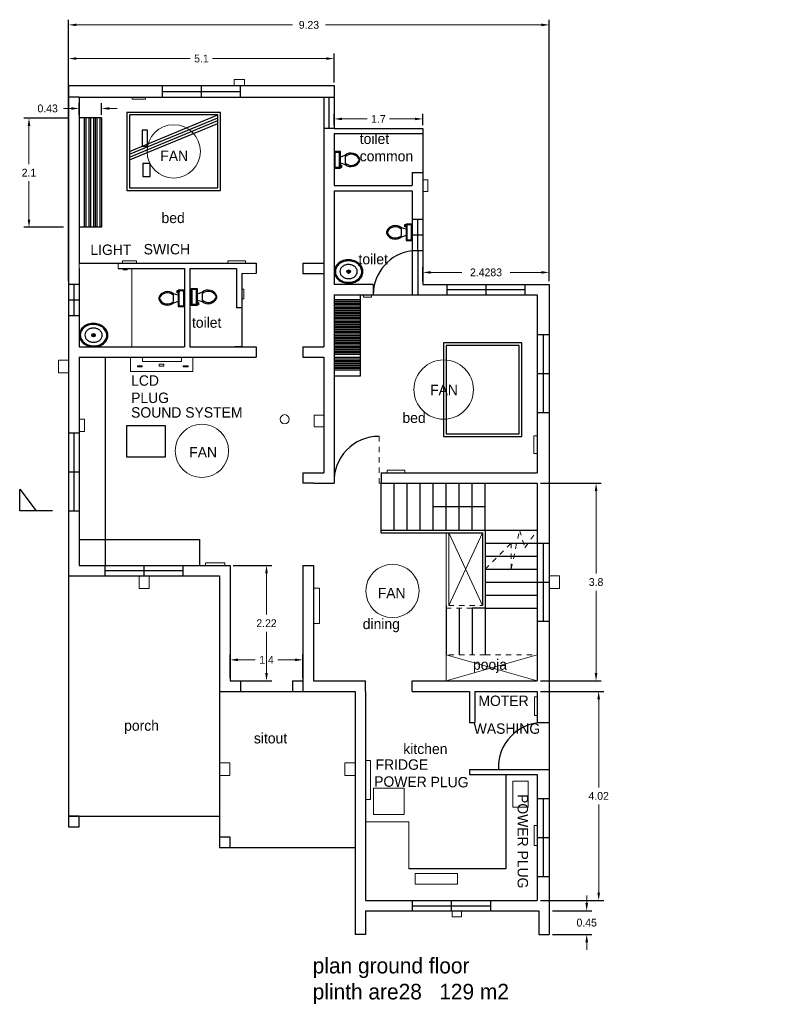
# Model space of a CAD drawing. Header units: inches. Extents: x -100 to 1476, y -184 to 112.
# Tile 2 of 40: x -85 to -70, y 20 to 39. Entities that reach past the tile are written whole.
import ezdxf

# ---------------------------------------------------------------- set-up
doc = ezdxf.new("R2010")
doc.units = ezdxf.units.IN
doc.header["$MEASUREMENT"] = 0
doc.header["$PDMODE"] = 66
doc.linetypes.add('ACAD_ISO02W100', pattern=[15, 12, -3])
doc.dimstyles.get("Standard").update_dxf_attribs({"dimtxt": 0.15, "dimasz": 0.15, "dimexe": 0.1, "dimexo": 0.0625, "dimgap": 0.09, "dimtad": 0, "dimtih": 1, "dimtoh": 1, "dimdec": 4, "dimdsep": 46, "dimtxsty": 'Standard', "dimcen": 0.09, "dimadec": 0, "dimazin": 0, "dimtfac": 1, "dimtdec": 4, "dimtofl": 0, "dimtmove": 0, "dimatfit": 3, "dimfxl": 0, "dimtolj": 1, "dimtzin": 0, "dimlwd": 15, "dimarcsym": 0})

# ---------------------------------------------------------------- blocks, each defined once
blk = doc.blocks.new('*D361')
at = {"color": 0, "lineweight": -2, "transparency": 16777216}
for p, q in [((-80.546, 26.429), (-80.546, 26.873)), ((-79.146, 26.429), (-79.146, 26.873))]:
    blk.add_line(p, q, dxfattribs=at)
at = {"color": 0, "lineweight": 15, "transparency": 16777216}
for p, q in [((-80.396, 26.773), (-80.061, 26.773)), ((-79.296, 26.773), (-79.631, 26.773))]:
    blk.add_line(p, q, dxfattribs=at)
at = {"color": 0, "linetype": 'ByBlock', "lineweight": 18, "ltscale": 0.0008, "transparency": 16777216}
for points in [[(-80.396, 26.798), (-80.396, 26.748), (-80.546, 26.773)], [(-79.296, 26.748), (-79.296, 26.798), (-79.146, 26.773)]]:
    blk.add_solid(points, dxfattribs=at)
at = {"layer": 'Defpoints', "color": 0, "linetype": 'ByBlock', "lineweight": 18, "transparency": 16777216}
for p in [(-80.546, 26.773), (-80.546, 26.367), (-79.146, 26.367)]:
    blk.add_point(p, dxfattribs=at)
at = {"color": 0, "linetype": 'ByBlock', "ltscale": 0.0008, "transparency": 16777216, "insert": (-79.846, 26.773), "char_height": 0.15, "attachment_point": 5}
blk.add_mtext('\\A1;1.4', dxfattribs=at)
blk = doc.blocks.new('*D363')
at = {"color": 0, "lineweight": 15, "transparency": 16777216}
for p, q in [((-73.696, 22.097), (-73.696, 22.247)), ((-73.696, 21.347), (-73.696, 21.197))]:
    blk.add_line(p, q, dxfattribs=at)
at = {"color": 0, "lineweight": -2, "transparency": 16777216}
for p, q in [((-74.354, 21.947), (-73.596, 21.947)), ((-74.354, 21.497), (-73.596, 21.497))]:
    blk.add_line(p, q, dxfattribs=at)
at = {"color": 0, "linetype": 'ByBlock', "lineweight": 18, "ltscale": 0.0008, "transparency": 16777216}
for points in [[(-73.721, 22.097), (-73.671, 22.097), (-73.696, 21.947)], [(-73.671, 21.347), (-73.721, 21.347), (-73.696, 21.497)]]:
    blk.add_solid(points, dxfattribs=at)
at = {"layer": 'Defpoints', "color": 0, "linetype": 'ByBlock', "lineweight": 18, "transparency": 16777216}
for p in [(-74.416, 21.947), (-74.416, 21.497), (-73.696, 21.497)]:
    blk.add_point(p, dxfattribs=at)
at = {"color": 0, "linetype": 'ByBlock', "ltscale": 0.0008, "transparency": 16777216, "insert": (-73.696, 21.722), "char_height": 0.15, "attachment_point": 5}
blk.add_mtext('\\A1;0.45', dxfattribs=at)
blk = doc.blocks.new('*D364')
at = {"color": 0, "lineweight": -2, "transparency": 16777216}
for p, q in [((-83.646, 37.87), (-83.646, 38.428)), ((-78.546, 37.87), (-78.546, 38.428))]:
    blk.add_line(p, q, dxfattribs=at)
at = {"color": 0, "lineweight": 15, "transparency": 16777216}
for p, q in [((-83.496, 38.328), (-81.311, 38.328)), ((-78.696, 38.328), (-80.881, 38.328))]:
    blk.add_line(p, q, dxfattribs=at)
at = {"color": 0, "linetype": 'ByBlock', "lineweight": 18, "ltscale": 0.0008, "transparency": 16777216}
for points in [[(-83.496, 38.353), (-83.496, 38.303), (-83.646, 38.328)], [(-78.696, 38.303), (-78.696, 38.353), (-78.546, 38.328)]]:
    blk.add_solid(points, dxfattribs=at)
at = {"layer": 'Defpoints', "color": 0, "linetype": 'ByBlock', "lineweight": 18, "transparency": 16777216}
for p in [(-78.546, 38.328), (-83.646, 37.808), (-78.546, 37.808)]:
    blk.add_point(p, dxfattribs=at)
at = {"color": 0, "linetype": 'ByBlock', "ltscale": 0.0008, "transparency": 16777216, "insert": (-81.096, 38.328), "char_height": 0.15, "attachment_point": 5}
blk.add_mtext('\\A1;5.1', dxfattribs=at)
blk = doc.blocks.new('*D365')
at = {"color": 0, "lineweight": -2, "transparency": 16777216}
for p, q in [((-78.546, 37.049), (-78.546, 37.268)), ((-76.846, 37.049), (-76.846, 37.268))]:
    blk.add_line(p, q, dxfattribs=at)
at = {"color": 0, "lineweight": 15, "transparency": 16777216}
for p, q in [((-78.396, 37.168), (-77.911, 37.168)), ((-76.996, 37.168), (-77.481, 37.168))]:
    blk.add_line(p, q, dxfattribs=at)
at = {"color": 0, "linetype": 'ByBlock', "lineweight": 18, "ltscale": 0.0008, "transparency": 16777216}
for points in [[(-78.396, 37.193), (-78.396, 37.143), (-78.546, 37.168)], [(-76.996, 37.143), (-76.996, 37.193), (-76.846, 37.168)]]:
    blk.add_solid(points, dxfattribs=at)
at = {"layer": 'Defpoints', "color": 0, "linetype": 'ByBlock', "lineweight": 18, "transparency": 16777216}
for p in [(-76.846, 37.168), (-78.546, 36.987), (-76.846, 36.987)]:
    blk.add_point(p, dxfattribs=at)
at = {"color": 0, "linetype": 'ByBlock', "ltscale": 0.0008, "transparency": 16777216, "insert": (-77.696, 37.168), "char_height": 0.15, "attachment_point": 5}
blk.add_mtext('\\A1;1.7', dxfattribs=at)
blk = doc.blocks.new('*D366')
at = {"color": 0, "lineweight": -2, "transparency": 16777216}
for p, q in [((-76.844, 34.049), (-76.844, 34.318)), ((-74.416, 34.049), (-74.416, 34.318))]:
    blk.add_line(p, q, dxfattribs=at)
at = {"color": 0, "lineweight": 15, "transparency": 16777216}
for p, q in [((-76.694, 34.218), (-76.095, 34.218)), ((-74.566, 34.218), (-75.165, 34.218))]:
    blk.add_line(p, q, dxfattribs=at)
at = {"color": 0, "linetype": 'ByBlock', "lineweight": 18, "ltscale": 0.0008, "transparency": 16777216}
for points in [[(-76.694, 34.243), (-76.694, 34.193), (-76.844, 34.218)], [(-74.566, 34.193), (-74.566, 34.243), (-74.416, 34.218)]]:
    blk.add_solid(points, dxfattribs=at)
at = {"layer": 'Defpoints', "color": 0, "linetype": 'ByBlock', "lineweight": 18, "transparency": 16777216}
for p in [(-74.416, 34.218), (-76.844, 33.987), (-74.416, 33.987)]:
    blk.add_point(p, dxfattribs=at)
at = {"color": 0, "linetype": 'ByBlock', "ltscale": 0.0008, "transparency": 16777216, "insert": (-75.63, 34.218), "char_height": 0.15, "attachment_point": 5}
blk.add_mtext('\\A1;2.4283', dxfattribs=at)
blk = doc.blocks.new('*D367')
at = {"color": 0, "lineweight": -2, "transparency": 16777216}
for p, q in [((-83.646, 34.049), (-83.646, 39.075)), ((-74.416, 34.049), (-74.416, 39.075))]:
    blk.add_line(p, q, dxfattribs=at)
at = {"color": 0, "lineweight": 15, "transparency": 16777216}
for p, q in [((-83.496, 38.975), (-79.346, 38.975)), ((-74.566, 38.975), (-78.716, 38.975))]:
    blk.add_line(p, q, dxfattribs=at)
at = {"color": 0, "linetype": 'ByBlock', "lineweight": 18, "ltscale": 0.0008, "transparency": 16777216}
for points in [[(-83.496, 39), (-83.496, 38.95), (-83.646, 38.975)], [(-74.566, 38.95), (-74.566, 39), (-74.416, 38.975)]]:
    blk.add_solid(points, dxfattribs=at)
at = {"layer": 'Defpoints', "color": 0, "linetype": 'ByBlock', "lineweight": 18, "transparency": 16777216}
for p in [(-83.646, 38.975), (-83.646, 33.987), (-74.416, 33.987)]:
    blk.add_point(p, dxfattribs=at)
at = {"color": 0, "linetype": 'ByBlock', "ltscale": 0.0008, "transparency": 16777216, "insert": (-79.031, 38.975), "char_height": 0.15, "attachment_point": 5}
blk.add_mtext('\\A1;9.23', dxfattribs=at)
blk = doc.blocks.new('*D368')
at = {"color": 0, "lineweight": -2, "transparency": 16777216}
for p, q in [((-74.584, 30.167), (-73.416, 30.167)), ((-74.584, 26.367), (-73.416, 26.367))]:
    blk.add_line(p, q, dxfattribs=at)
at = {"color": 0, "lineweight": 15, "transparency": 16777216}
for p, q in [((-73.516, 30.017), (-73.516, 28.432)), ((-73.516, 26.517), (-73.516, 28.102))]:
    blk.add_line(p, q, dxfattribs=at)
at = {"color": 0, "linetype": 'ByBlock', "lineweight": 18, "ltscale": 0.0008, "transparency": 16777216}
for points in [[(-73.491, 30.017), (-73.541, 30.017), (-73.516, 30.167)], [(-73.541, 26.517), (-73.491, 26.517), (-73.516, 26.367)]]:
    blk.add_solid(points, dxfattribs=at)
at = {"layer": 'Defpoints', "color": 0, "linetype": 'ByBlock', "lineweight": 18, "transparency": 16777216}
for p in [(-74.646, 30.167), (-74.646, 26.367), (-73.516, 26.367)]:
    blk.add_point(p, dxfattribs=at)
at = {"color": 0, "linetype": 'ByBlock', "ltscale": 0.0008, "transparency": 16777216, "insert": (-73.516, 28.267), "char_height": 0.15, "attachment_point": 5}
blk.add_mtext('\\A1;3.8', dxfattribs=at)
blk = doc.blocks.new('*D369')
at = {"color": 0, "lineweight": -2, "transparency": 16777216}
for p, q in [((-74.584, 26.167), (-73.366, 26.167)), ((-74.584, 22.147), (-73.366, 22.147))]:
    blk.add_line(p, q, dxfattribs=at)
at = {"color": 0, "lineweight": 15, "transparency": 16777216}
for p, q in [((-73.466, 26.017), (-73.466, 24.322)), ((-73.466, 22.297), (-73.466, 23.992))]:
    blk.add_line(p, q, dxfattribs=at)
at = {"color": 0, "linetype": 'ByBlock', "lineweight": 18, "ltscale": 0.0008, "transparency": 16777216}
for points in [[(-73.441, 26.017), (-73.491, 26.017), (-73.466, 26.167)], [(-73.491, 22.297), (-73.441, 22.297), (-73.466, 22.147)]]:
    blk.add_solid(points, dxfattribs=at)
at = {"layer": 'Defpoints', "color": 0, "linetype": 'ByBlock', "lineweight": 18, "transparency": 16777216}
for p in [(-74.646, 26.167), (-74.646, 22.147), (-73.466, 22.147)]:
    blk.add_point(p, dxfattribs=at)
at = {"color": 0, "linetype": 'ByBlock', "ltscale": 0.0008, "transparency": 16777216, "insert": (-73.466, 24.157), "char_height": 0.15, "attachment_point": 5}
blk.add_mtext('\\A1;4.02', dxfattribs=at)
blk = doc.blocks.new('*D359')
at = {"color": 0, "lineweight": -2, "transparency": 16777216}
for p, q in [((-80.484, 28.587), (-79.746, 28.587)), ((-80.484, 26.367), (-79.746, 26.367))]:
    blk.add_line(p, q, dxfattribs=at)
at = {"color": 0, "lineweight": 15, "transparency": 16777216}
for p, q in [((-79.846, 28.437), (-79.846, 27.642)), ((-79.846, 26.517), (-79.846, 27.312))]:
    blk.add_line(p, q, dxfattribs=at)
at = {"color": 0, "linetype": 'ByBlock', "lineweight": 18, "ltscale": 0.0008, "transparency": 16777216}
for points in [[(-79.821, 28.437), (-79.871, 28.437), (-79.846, 28.587)], [(-79.871, 26.517), (-79.821, 26.517), (-79.846, 26.367)]]:
    blk.add_solid(points, dxfattribs=at)
at = {"layer": 'Defpoints', "color": 0, "linetype": 'ByBlock', "lineweight": 18, "transparency": 16777216}
for p in [(-80.546, 28.587), (-79.846, 28.587), (-80.546, 26.367)]:
    blk.add_point(p, dxfattribs=at)
at = {"color": 0, "linetype": 'ByBlock', "ltscale": 0.0008, "transparency": 16777216, "insert": (-79.846, 27.477), "char_height": 0.15, "attachment_point": 5}
blk.add_mtext('\\A1;2.22', dxfattribs=at)
blk = doc.blocks.new('Sink - Oval top')
for p, q in [((-1, 0), (1, 0)), ((0, 1), (0, -1))]:
    blk.add_line(p, q)
at = {"linetype": 'Continuous'}
for points in [[(-12.23, 0.39, 0.117634), (-11.46, -3.36, 0.104469), (-8.88, -6.8, 0.090016), (-5.08, -9.07, 0.08192), (-0.32, -10.02, 0.08192), (4.49, -9.38, 0.090016), (8.42, -7.36, 0.104469), (11.22, -4.09, 0.117634), (12.23, -0.39, 0.117634), (11.46, 3.36, 0.104469), (8.88, 6.8, 0.090016), (5.08, 9.07, 0.08192), (0.32, 10.02, 0.08192), (-4.49, 9.38, 0.090016), (-8.42, 7.36, 0.104469), (-11.22, 4.09, 0.117634)], [(-11.29, 0.16, 0.118622), (-10.52, -3.25, 0.104678), (-8.07, -6.36, 0.089562), (-4.54, -8.37, 0.081185), (-0.13, -9.15, 0.081185), (4.3, -8.49, 0.089562), (7.89, -6.58, 0.104678), (10.42, -3.55, 0.118622), (11.29, -0.16, 0.118622), (10.52, 3.25, 0.104678), (8.07, 6.36, 0.089562), (4.54, 8.37, 0.081185), (0.13, 9.15, 0.081185), (-4.3, 8.49, 0.089562), (-7.89, 6.58, 0.104678), (-10.42, 3.55, 0.118622)], [(-7.42, 0.08, 0.118283), (-6.91, -2.17, 0.104607), (-5.29, -4.21, 0.089718), (-2.97, -5.53, 0.081436), (-0.07, -6.04, 0.081436), (2.84, -5.59, 0.089718), (5.2, -4.33, 0.104607), (6.86, -2.32, 0.118283), (7.42, -0.08, 0.118283), (6.91, 2.17, 0.104607), (5.29, 4.21, 0.089718), (2.97, 5.53, 0.081436), (0.07, 6.04, 0.081436), (-2.84, 5.59, 0.089718), (-5.2, 4.33, 0.104607), (-6.86, 2.32, 0.118283)]]:
    blk.add_lwpolyline(points, format="xyb", close=True, dxfattribs=at)
for radius in [1.5, 1]:
    blk.add_circle((0, 0), radius)
blk = doc.blocks.new('Toilet - top')
for p, q in [((-10, -8.5), (-8, -8.5)), ((-10, -9.5), (-10, -8.5)), ((-7, -9.5), (-10, -9.5)), ((-8, -8.5), (-8, -8)), ((-7, -8), (-7, -9.5)), ((-4, -8), (-6, -14)), ((4, -8), (6, -14)), ((9.5, -6), (9.5, -2)), ((4, -14), (-4, -14))]:
    blk.add_line(p, q)
blk.add_lwpolyline([(10.5, -8), (10.5, 0), (-10.5, 0), (-10.5, -8)], close=True)
for points in [[(-9.5, -2), (-9.5, -6)], [(8.5, -1), (-8.5, -1)], [(-8.5, -7), (8.5, -7)]]:
    blk.add_lwpolyline(points)
for centre, radius, start, end in [((-8.6, -1.9), 0.884, 81.8699, 188.1301), ((-8.6, -6.1), 0.884, 171.8699, 278.1301), ((8.6, -1.9), 0.884, 351.8699, 98.1301), ((8.6, -6.1), 0.884, 261.8699, 8.1301), ((3.5, -21.6), 12.2, 141.4691, 247.9714), ((4.2, -21.8), 11.3, 136.3677, 238.9468), ((-3.5, -21.6), 12.2, 292.0284, 38.5307), ((-4.2, -21.8), 11.3, 301.053, 43.6321), ((0, -27.9), 4, 245.7318, 294.2682), ((0, -29), 4, 254.8605, 285.1395)]:
    blk.add_arc(centre, radius, start, end)
blk = doc.blocks.new('*D360')
at = {"color": 0, "lineweight": -2, "transparency": 16777216}
for p, q in [((-83.646, 37.185), (-84.508, 37.185)), ((-83.743, 35.085), (-84.508, 35.085))]:
    blk.add_line(p, q, dxfattribs=at)
at = {"color": 0, "lineweight": 15, "transparency": 16777216}
for p, q in [((-84.408, 37.035), (-84.408, 36.3)), ((-84.408, 35.235), (-84.408, 35.97))]:
    blk.add_line(p, q, dxfattribs=at)
at = {"color": 0, "linetype": 'ByBlock', "lineweight": 18, "ltscale": 0.0008, "transparency": 16777216}
for points in [[(-84.383, 37.035), (-84.433, 37.035), (-84.408, 37.185)], [(-84.433, 35.235), (-84.383, 35.235), (-84.408, 35.085)]]:
    blk.add_solid(points, dxfattribs=at)
at = {"layer": 'Defpoints', "color": 0, "linetype": 'ByBlock', "lineweight": 18, "transparency": 16777216}
for p in [(-83.584, 37.185), (-84.408, 35.085), (-83.68, 35.085)]:
    blk.add_point(p, dxfattribs=at)
at = {"color": 0, "linetype": 'ByBlock', "ltscale": 0.0008, "transparency": 16777216, "insert": (-84.408, 36.135), "char_height": 0.15, "attachment_point": 5}
blk.add_mtext('\\A1;2.1', dxfattribs=at)
blk = doc.blocks.new('*D370')
at = {"color": 0, "lineweight": -2, "transparency": 16777216}
for p, q in [((-83.446, 37.249), (-83.446, 37.469)), ((-83.016, 37.249), (-83.016, 37.469))]:
    blk.add_line(p, q, dxfattribs=at)
at = {"color": 0, "lineweight": 15, "transparency": 16777216}
for p, q in [((-83.596, 37.369), (-83.746, 37.369)), ((-82.866, 37.369), (-82.716, 37.369))]:
    blk.add_line(p, q, dxfattribs=at)
at = {"color": 0, "linetype": 'ByBlock', "lineweight": 18, "ltscale": 0.0008, "transparency": 16777216}
for points in [[(-83.596, 37.344), (-83.596, 37.394), (-83.446, 37.369)], [(-82.866, 37.394), (-82.866, 37.344), (-83.016, 37.369)]]:
    blk.add_solid(points, dxfattribs=at)
at = {"layer": 'Defpoints', "color": 0, "linetype": 'ByBlock', "lineweight": 18, "transparency": 16777216}
for p in [(-83.446, 37.369), (-83.446, 37.187), (-83.016, 37.187)]:
    blk.add_point(p, dxfattribs=at)
at = {"color": 0, "linetype": 'ByBlock', "ltscale": 0.0008, "transparency": 16777216, "insert": (-84.049, 37.369), "char_height": 0.15, "attachment_point": 5}
blk.add_mtext('\\A1;0.43', dxfattribs=at)

msp = doc.modelspace()

# ---------------------------------------------------------------- linework, layer by layer
at = {"color": 2, "linetype": 'ByBlock', "lineweight": 18, "ltscale": 0.0008}
for p, q in [((-80.46441, 37.80771), (-80.46441, 37.92477)), ((-80.46441, 37.92477), (-80.46441, 37.92477)), ((-80.46441, 37.92477), (-80.26964, 37.92477)), ((-80.26964, 37.9277), (-80.26964, 37.80771)), ((-80.26964, 37.80771), (-80.46441, 37.80771)), ((-83.84093, 32.28964), (-83.84093, 32.52963)), ((-83.84093, 32.52963), (-83.64617, 32.52963)), ((-83.64617, 32.52963), (-83.64617, 32.28964)), ((-83.64617, 32.28964), (-83.84093, 32.28964)), ((-83.64617, 32.28964), (-83.64617, 32.28964)), ((-78.93142, 31.25013), (-78.93142, 31.47671)), ((-78.93142, 31.47671), (-78.74617, 31.47671)), ((-78.74617, 31.47671), (-78.74617, 31.25013)), ((-83.33865, 31.39616), (-83.44617, 31.39616)), ((-83.44617, 31.39616), (-83.44617, 31.13721)), ((-83.33865, 31.16317), (-83.33865, 31.39616)), ((-78.74617, 31.25013), (-78.93142, 31.25013)), ((-83.44617, 31.16317), (-83.33865, 31.16317)), ((-82.29355, 28.14671), (-82.29355, 28.38671)), ((-82.29355, 28.38671), (-82.09879, 28.38671)), ((-82.09879, 28.38671), (-82.09879, 28.14671)), ((-74.41617, 28.3867), (-74.22141, 28.3867)), ((-74.41617, 28.14671), (-74.41617, 28.3867)), ((-74.22141, 28.3867), (-74.22141, 28.14671)), ((-82.09879, 28.14671), (-82.29355, 28.14671)), ((-74.22141, 28.14671), (-74.41617, 28.14671)), ((-80.55141, 24.79221), (-80.74617, 24.79221)), ((-80.74617, 24.79221), (-80.74617, 24.55222)), ((-80.55141, 24.55222), (-80.55141, 24.79221)), ((-78.34093, 24.55222), (-78.34093, 24.79221)), ((-78.34093, 24.79221), (-78.14617, 24.79221)), ((-78.14617, 24.79221), (-78.14617, 24.55222)), ((-80.74617, 24.55222), (-80.55141, 24.55222)), ((-78.14617, 24.55222), (-78.34093, 24.55222)), ((-76.29617, 21.94671), (-76.09776, 21.94671)), ((-76.28117, 21.83219), (-76.28117, 21.94671)), ((-76.09776, 21.83219), (-76.28117, 21.83219)), ((-76.09776, 21.94671), (-76.09776, 21.83219)), ((-76.09776, 21.83219), (-76.09776, 21.83219))]:
    msp.add_line(p, q, dxfattribs=at)
for p, q in [((-83.64617, 37.80771), (-78.54617, 37.80771)), ((-83.64617, 37.80771), (-83.64617, 23.76671)), ((-81.84617, 37.58671), (-81.84617, 37.80771)), ((-81.84617, 37.69721), (-80.34617, 37.69721)), ((-81.09617, 37.58671), (-81.09617, 37.80771)), ((-80.34617, 37.58671), (-80.34617, 37.80771)), ((-78.54617, 37.80771), (-78.54617, 36.98671)), ((-83.44617, 37.58671), (-83.64617, 37.58671)), ((-83.44617, 37.58671), (-78.74617, 37.58671)), ((-83.44617, 37.58671), (-83.44617, 34.39663)), ((-82.94617, 37.58671), (-82.69426, 37.58671)), ((-79.24617, 37.58671), (-78.74617, 37.58671)), ((-78.74617, 37.58671), (-78.74617, 32.78671)), ((-78.74617, 37.58671), (-78.54617, 37.58671)), ((-78.64617, 37.58671), (-78.64617, 36.98671)), ((-78.54617, 37.58671), (-78.54617, 36.98671)), ((-83.01617, 37.18671), (-83.44617, 37.18671)), ((-83.34617, 37.18671), (-83.34617, 35.08671)), ((-83.31617, 37.18671), (-83.31617, 35.08671)), ((-83.25617, 37.18671), (-83.25617, 35.08671)), ((-83.22617, 37.18671), (-83.22617, 35.08671)), ((-83.22617, 37.18671), (-83.22617, 35.08671)), ((-83.16617, 37.18671), (-83.16617, 35.08671)), ((-83.13617, 37.18671), (-83.13617, 35.08671)), ((-83.10617, 37.18671), (-83.10617, 35.08671)), ((-83.04617, 37.18671), (-83.04617, 35.08671)), ((-83.01617, 37.18671), (-83.01617, 35.08671)), ((-82.47881, 36.54407), (-80.77881, 37.24407)), ((-82.47881, 36.49), (-80.77881, 37.19)), ((-82.47881, 36.43592), (-80.77881, 37.13592)), ((-82.47881, 36.38185), (-80.77881, 37.08185)), ((-78.54617, 36.98671), (-78.74617, 36.98671)), ((-78.54617, 36.98671), (-76.84617, 36.98671)), ((-76.84617, 36.98671), (-76.84617, 33.98671)), ((-78.54617, 36.88671), (-78.54617, 35.88671)), ((-78.54617, 36.88671), (-78.54617, 35.88671)), ((-78.54617, 36.88671), (-77.04617, 36.88671)), ((-77.04617, 36.88671), (-76.84617, 36.88671)), ((-77.04617, 36.13671), (-77.04617, 35.88671)), ((-77.04617, 36.13671), (-76.84617, 36.13671)), ((-78.54617, 35.88671), (-77.04617, 35.88671)), ((-78.54617, 35.78671), (-78.54617, 33.98671)), ((-78.54617, 35.78671), (-78.54617, 33.98671)), ((-78.54617, 35.78671), (-77.04617, 35.78671)), ((-77.04617, 35.78671), (-77.04617, 33.98671)), ((-76.84617, 35.23414), (-77.04617, 35.23414)), ((-76.94617, 35.23414), (-76.94617, 34.63414)), ((-83.01617, 35.08671), (-83.44617, 35.08671)), ((-76.84617, 34.93414), (-77.04617, 34.93414)), ((-76.84617, 34.63414), (-77.04617, 34.63414)), ((-76.93933, 34.63414), (-76.93933, 33.78671)), ((-83.44617, 34.39663), (-80.04617, 34.39663)), ((-83.44617, 34.29663), (-83.44617, 32.78671)), ((-83.0227, 34.39663), (-83.0227, 34.39663)), ((-82.69617, 34.29663), (-82.6227, 34.29663)), ((-82.69617, 34.29663), (-81.42175, 34.29663)), ((-81.42175, 34.29663), (-81.42175, 32.78671)), ((-81.32175, 34.29663), (-81.32175, 32.78671)), ((-81.32175, 34.29663), (-80.42175, 34.29663)), ((-80.42175, 34.29663), (-80.42175, 33.53671)), ((-80.04617, 34.39663), (-80.04617, 34.19663)), ((-79.14617, 34.39663), (-78.74617, 34.39663)), ((-79.14617, 34.39663), (-79.14617, 34.19663)), ((-79.14617, 34.39663), (-79.14617, 34.19663)), ((-80.32175, 34.19663), (-80.32175, 32.78671)), ((-79.14617, 34.19663), (-78.74617, 34.19663)), ((-83.44617, 33.98671), (-83.64617, 33.98671)), ((-83.54617, 33.98671), (-83.54617, 33.38671)), ((-78.54617, 33.98671), (-78.54617, 33.98671)), ((-77.79617, 33.98671), (-78.54617, 33.98671)), ((-77.79617, 33.98671), (-77.79617, 33.78671)), ((-77.79617, 33.98671), (-77.79617, 33.78671)), ((-77.04617, 33.98671), (-77.04617, 33.78671)), ((-76.84617, 33.98671), (-74.41617, 33.98671)), ((-76.38117, 33.98671), (-76.38117, 33.78671)), ((-76.38117, 33.88671), (-74.88117, 33.88671)), ((-75.63117, 33.98671), (-75.63117, 33.78671)), ((-74.88117, 33.98671), (-74.88117, 33.78671)), ((-74.41617, 33.98671), (-74.41617, 21.94671)), ((-83.44617, 33.68671), (-83.64617, 33.68671)), ((-78.54617, 33.78671), (-78.54617, 30.36671)), ((-78.54617, 33.78671), (-74.64617, 33.78671)), ((-78.54617, 33.69671), (-78.04617, 33.69671)), ((-78.04617, 33.78671), (-78.04617, 32.58671)), ((-74.64617, 33.78671), (-74.64617, 30.36671)), ((-78.54617, 33.66671), (-78.04617, 33.66671)), ((-78.54617, 33.66671), (-78.04617, 33.66671)), ((-78.54617, 33.63671), (-78.04617, 33.63671)), ((-78.54617, 33.60671), (-78.04617, 33.60671)), ((-78.54617, 33.57671), (-78.04617, 33.57671)), ((-78.54617, 33.57671), (-78.04617, 33.57671)), ((-78.54617, 33.54671), (-78.04617, 33.54671)), ((-78.54617, 33.51671), (-78.04617, 33.51671)), ((-83.44617, 33.38671), (-83.64617, 33.38671)), ((-78.54617, 33.48671), (-78.04617, 33.48671)), ((-78.54617, 33.48671), (-78.04617, 33.48671)), ((-78.54617, 33.45671), (-78.04617, 33.45671)), ((-78.54617, 33.42671), (-78.04617, 33.42671)), ((-78.54617, 33.39671), (-78.04617, 33.39671)), ((-78.54617, 33.39671), (-78.04617, 33.39671)), ((-78.54617, 33.36671), (-78.04617, 33.36671)), ((-78.54617, 33.33671), (-78.04617, 33.33671)), ((-78.54617, 33.30671), (-78.04617, 33.30671)), ((-78.54617, 33.30671), (-78.04617, 33.30671)), ((-78.54617, 33.27671), (-78.04617, 33.27671)), ((-78.54617, 33.24671), (-78.04617, 33.24671)), ((-78.54617, 33.21671), (-78.04617, 33.21671)), ((-78.54617, 33.18671), (-78.04617, 33.18671)), ((-78.54617, 33.15671), (-78.04617, 33.15671)), ((-78.54617, 33.12671), (-78.04617, 33.12671)), ((-78.54617, 33.09671), (-78.04617, 33.09671)), ((-78.54617, 33.09671), (-78.04617, 33.09671)), ((-78.54617, 33.06671), (-78.04617, 33.06671)), ((-78.54617, 33.03671), (-78.04617, 33.03671)), ((-78.54617, 33.00671), (-78.04617, 33.00671)), ((-78.54617, 33.00671), (-78.04617, 33.00671)), ((-78.54617, 32.97671), (-78.04617, 32.97671)), ((-78.54617, 32.94671), (-78.04617, 32.94671)), ((-74.64617, 33.02602), (-74.41617, 33.02602)), ((-74.53117, 33.02602), (-74.53117, 31.52602)), ((-83.44617, 32.78671), (-81.42175, 32.78671)), ((-81.32175, 32.78671), (-80.04537, 32.78671)), ((-80.35521, 32.78671), (-80.45521, 32.78671)), ((-80.32175, 32.78671), (-80.04617, 32.78671)), ((-80.04617, 32.78671), (-80.04617, 32.58671)), ((-79.14617, 32.78671), (-78.74617, 32.78671)), ((-79.14617, 32.78671), (-79.14617, 32.58671)), ((-79.14617, 32.78671), (-79.14617, 32.58671)), ((-78.54617, 32.91671), (-78.04617, 32.91671)), ((-78.54617, 32.91671), (-78.04617, 32.91671)), ((-78.54617, 32.88671), (-78.04617, 32.88671)), ((-78.54617, 32.85671), (-78.04617, 32.85671)), ((-78.54617, 32.82671), (-78.04617, 32.82671)), ((-78.54617, 32.82671), (-78.04617, 32.82671)), ((-78.54617, 32.79671), (-78.04617, 32.79671)), ((-78.54617, 32.76671), (-78.04617, 32.76671)), ((-78.54617, 32.73671), (-78.04617, 32.73671)), ((-78.54617, 32.73671), (-78.04617, 32.73671)), ((-83.44617, 32.58671), (-80.04617, 32.58671)), ((-83.44617, 32.58671), (-83.44617, 28.58671)), ((-82.94617, 32.58671), (-82.94617, 28.58671)), ((-79.14617, 32.58671), (-78.74617, 32.58671)), ((-78.74617, 32.58671), (-78.74617, 30.36671)), ((-78.54617, 32.70671), (-78.04617, 32.70671)), ((-78.54617, 32.67671), (-78.04617, 32.67671)), ((-78.54617, 32.64671), (-78.04617, 32.64671)), ((-78.54617, 32.58671), (-78.04617, 32.58671)), ((-78.54617, 32.55671), (-78.04617, 32.55671)), ((-78.04617, 32.58671), (-78.04617, 32.22671)), ((-78.54617, 32.52671), (-78.04617, 32.52671)), ((-78.54617, 32.49671), (-78.04617, 32.49671)), ((-78.54617, 32.49671), (-78.04617, 32.49671)), ((-78.54617, 32.46671), (-78.04617, 32.46671)), ((-78.54617, 32.43671), (-78.04617, 32.43671)), ((-78.54617, 32.40671), (-78.04617, 32.40671)), ((-78.54617, 32.40671), (-78.04617, 32.40671)), ((-78.54617, 32.37671), (-78.04617, 32.37671)), ((-78.54617, 32.34671), (-78.04617, 32.34671)), ((-78.04617, 32.22671), (-78.54617, 32.22671)), ((-74.64617, 32.27602), (-74.41617, 32.27602)), ((-74.64617, 31.52602), (-74.41617, 31.52602)), ((-83.64617, 31.13721), (-83.44617, 31.13721)), ((-83.64617, 31.13721), (-83.44617, 31.13721)), ((-83.54617, 31.13721), (-83.54617, 30.38721)), ((-83.64617, 30.38721), (-83.44617, 30.38721)), ((-83.54617, 30.38721), (-83.54617, 29.63721)), ((-79.14617, 30.36671), (-79.14617, 30.16671)), ((-79.14617, 30.36671), (-78.74617, 30.36671)), ((-79.14617, 30.36671), (-79.14617, 30.16671)), ((-79.14617, 30.36671), (-79.14617, 30.16671)), ((-78.54617, 30.36671), (-78.54617, 30.16671)), ((-77.64617, 30.36671), (-74.64617, 30.36671)), ((-77.64617, 30.36671), (-77.64617, 30.16671)), ((-78.94617, 30.16671), (-79.14617, 30.16671)), ((-78.94617, 30.16671), (-78.54617, 30.16671)), ((-77.64617, 30.16671), (-74.64617, 30.16671)), ((-77.64617, 29.21671), (-77.64617, 30.16671)), ((-77.39617, 29.26671), (-77.39617, 30.16671)), ((-77.14617, 29.26671), (-77.14617, 30.16671)), ((-76.89617, 29.26671), (-76.89617, 30.16671)), ((-76.64617, 29.26671), (-76.64617, 30.16671)), ((-76.39617, 29.26671), (-76.39617, 30.16671)), ((-76.14617, 29.26671), (-76.14617, 30.16671)), ((-76.14617, 29.26671), (-76.14617, 30.16671)), ((-76.14617, 29.26671), (-76.14617, 30.16671)), ((-75.89617, 29.26671), (-75.89617, 30.16671)), ((-75.64617, 29.26671), (-75.64617, 30.16671)), ((-74.64617, 30.16671), (-74.64617, 26.36671)), ((-76.64617, 29.71671), (-75.64617, 29.71671)), ((-83.64617, 29.63721), (-83.44617, 29.63721)), ((-77.64617, 29.26671), (-74.64617, 29.26671)), ((-77.64617, 29.21671), (-75.69617, 29.21671)), ((-83.44617, 29.08671), (-81.13472, 29.08671)), ((-81.13472, 29.08671), (-81.13472, 28.58671)), ((-75.64617, 29.01671), (-74.64617, 29.01671)), ((-74.64617, 29.01671), (-74.41617, 29.01671)), ((-74.53117, 29.01671), (-74.53117, 27.51671)), ((-75.64617, 28.76671), (-74.64617, 28.76671)), ((-83.44617, 28.58671), (-80.54617, 28.58671)), ((-82.94617, 28.38671), (-82.94617, 28.58671)), ((-82.94617, 28.38671), (-82.94617, 28.58671)), ((-82.19617, 28.38671), (-82.19617, 28.58671)), ((-81.44617, 28.38671), (-81.44617, 28.58671)), ((-80.54617, 28.58671), (-80.54617, 26.36671)), ((-79.14617, 28.58671), (-79.14617, 26.36671)), ((-79.14617, 28.58671), (-78.94617, 28.58671)), ((-79.14617, 28.58671), (-79.14617, 26.16671)), ((-78.94617, 28.58671), (-78.94617, 26.36671)), ((-83.64617, 28.38671), (-80.74617, 28.38671)), ((-82.94617, 28.48671), (-81.44617, 28.48671)), ((-80.74617, 28.38671), (-80.74617, 26.16671)), ((-75.64617, 28.51671), (-74.64617, 28.51671)), ((-75.64617, 28.26671), (-74.64617, 28.26671)), ((-74.64617, 28.26671), (-74.41617, 28.26671)), ((-75.64617, 28.01671), (-74.64617, 28.01671)), ((-75.64617, 27.76671), (-74.64617, 27.76671)), ((-74.64617, 27.51671), (-74.41617, 27.51671)), ((-80.54617, 26.36671), (-80.34617, 26.36671)), ((-80.34617, 26.36671), (-80.34617, 26.16671)), ((-79.34617, 26.36671), (-79.14617, 26.36671)), ((-79.34617, 26.36671), (-79.34617, 26.16671)), ((-79.14617, 26.36671), (-79.14617, 26.16671)), ((-78.94617, 26.36671), (-77.94617, 26.36671)), ((-78.94617, 26.36671), (-78.14617, 26.36671)), ((-77.94617, 26.16671), (-77.94617, 26.36671)), ((-77.04617, 26.36671), (-74.64617, 26.36671)), ((-77.04617, 26.16671), (-77.04617, 26.36671)), ((-80.74617, 26.16671), (-78.14617, 26.16671)), ((-80.74617, 26.16671), (-80.74617, 23.16671)), ((-78.14617, 26.16671), (-78.14617, 21.94671)), ((-77.94617, 26.16671), (-77.94617, 22.14671)), ((-77.04617, 26.16671), (-75.94617, 26.16671)), ((-75.94617, 26.16671), (-75.94617, 25.56671)), ((-75.84617, 26.16671), (-75.84617, 25.56671)), ((-75.84617, 26.16671), (-74.64617, 26.16671)), ((-74.64617, 26.16671), (-74.64617, 25.56671)), ((-75.94617, 25.56671), (-75.84617, 25.56671)), ((-74.64617, 25.56671), (-74.41617, 25.56671)), ((-75.94617, 24.66671), (-75.94617, 24.56671)), ((-75.94617, 24.66671), (-74.41617, 24.66671)), ((-75.39314, 24.66671), (-74.41617, 24.66671)), ((-75.94617, 24.56671), (-74.64617, 24.56671)), ((-75.24617, 24.56671), (-75.24617, 22.75671)), ((-74.64617, 24.56671), (-74.64617, 22.14671)), ((-74.64617, 24.10671), (-74.41617, 24.10671)), ((-74.53117, 24.10671), (-74.53117, 22.60671)), ((-83.64617, 23.76671), (-80.74617, 23.76671)), ((-74.64617, 23.35671), (-74.41617, 23.35671)), ((-80.74617, 23.16671), (-78.14617, 23.16671)), ((-75.24617, 22.75671), (-77.11457, 22.75671)), ((-74.64617, 22.60671), (-74.41617, 22.60671)), ((-77.94617, 22.14671), (-74.64617, 22.14671)), ((-77.04617, 22.14671), (-77.04617, 21.94671)), ((-76.29617, 22.14671), (-76.29617, 21.94671)), ((-75.54617, 22.14671), (-75.54617, 21.94671)), ((-77.04617, 22.04671), (-75.54617, 22.04671)), ((-78.14617, 21.94671), (-78.14617, 21.49671)), ((-77.94617, 21.94671), (-74.61617, 21.94671)), ((-77.94617, 21.94671), (-77.94617, 21.49671)), ((-74.61617, 21.94671), (-74.61617, 21.49671)), ((-74.41617, 21.94671), (-74.41617, 21.49671)), ((-77.94617, 21.49671), (-78.14617, 21.49671)), ((-74.61617, 21.49671), (-74.41617, 21.49671))]:
    msp.add_line(p, q)
at = {"color": 1, "linetype": 'ByBlock', "lineweight": 18, "ltscale": 0.0008}
for p, q in [((-82.42746, 37.58671), (-82.42746, 37.5474)), ((-82.17054, 37.58671), (-82.42746, 37.58671)), ((-82.42746, 37.5474), (-82.17054, 37.5474)), ((-82.17054, 37.5474), (-82.17054, 37.58671)), ((-82.34404, 34.43985), (-82.6099, 34.43985)), ((-82.6099, 34.43985), (-82.6099, 34.39663)), ((-82.34404, 34.39663), (-82.34404, 34.43985)), ((-80.25195, 34.43896), (-80.5892, 34.43896)), ((-80.5892, 34.43896), (-80.5892, 34.41779)), ((-80.25195, 34.39663), (-80.25195, 34.43896)), ((-82.6099, 34.39663), (-82.34404, 34.39663)), ((-80.5892, 34.39663), (-80.5892, 34.42838)), ((-80.5892, 34.39663), (-80.25195, 34.39663)), ((-80.32175, 33.89726), (-80.28461, 33.89726)), ((-80.32175, 33.70895), (-80.32175, 33.89726)), ((-80.28461, 33.89726), (-80.28461, 33.70895)), ((-80.28461, 33.70895), (-80.32175, 33.70895)), ((-74.71057, 30.73746), (-74.71057, 31.07955)), ((-74.71057, 31.07955), (-74.64617, 31.07955)), ((-74.64617, 31.07955), (-74.64617, 30.73746)), ((-74.64617, 30.73746), (-74.71057, 30.73746)), ((-77.19092, 30.41517), (-77.52817, 30.41517)), ((-77.52817, 30.41517), (-77.52817, 30.36671)), ((-77.52817, 30.36671), (-77.19092, 30.36671)), ((-77.19092, 30.37284), (-77.19092, 30.41517)), ((-77.19092, 30.36671), (-77.19092, 30.37284)), ((-80.64817, 28.63539), (-81.01459, 28.63539)), ((-81.01459, 28.63539), (-81.01459, 28.58671)), ((-81.01459, 28.58671), (-80.64817, 28.58671)), ((-80.64817, 28.58671), (-80.64817, 28.63539)), ((-78.94617, 28.15083), (-78.83095, 28.15083)), ((-78.94617, 27.47233), (-78.94617, 28.15083)), ((-78.83095, 28.15083), (-78.83095, 27.47233)), ((-78.83095, 27.47233), (-78.94617, 27.47233)), ((-74.69939, 25.70552), (-74.69939, 26.05908)), ((-74.69939, 26.05908), (-74.64617, 26.05908)), ((-74.64617, 26.05908), (-74.64617, 25.70552)), ((-74.64617, 25.70552), (-74.69939, 25.70552)), ((-77.94617, 24.8389), (-77.85107, 24.8389)), ((-77.94617, 24.09152), (-77.94617, 24.8389)), ((-77.85107, 24.8389), (-77.85107, 24.09152)), ((-77.85107, 24.09152), (-77.94617, 24.09152)), ((-74.64617, 23.59115), (-74.70499, 23.59115)), ((-74.70499, 23.59115), (-74.70499, 23.2079)), ((-74.64617, 23.2079), (-74.64617, 23.59115)), ((-74.70499, 23.2079), (-74.64617, 23.2079))]:
    msp.add_line(p, q, dxfattribs=at)
at = {"color": 4, "linetype": 'ByBlock', "lineweight": 18, "ltscale": 0.0008}
for p, q in [((-83.44617, 34.39663), (-83.44617, 34.29663)), ((-82.69617, 34.39663), (-82.69617, 34.29663)), ((-82.43396, 32.78671), (-82.43396, 34.29663)), ((-80.04617, 34.19663), (-80.32175, 34.19663)), ((-80.32175, 34.19663), (-80.32175, 34.19663)), ((-76.39617, 27.81671), (-76.39617, 29.21671)), ((-76.34617, 27.81671), (-76.34617, 29.21671)), ((-76.34617, 27.81671), (-75.69617, 29.21671)), ((-76.34617, 29.21671), (-75.69617, 27.81671)), ((-76.39617, 26.86671), (-76.39617, 26.36671)), ((-76.39617, 26.36671), (-74.64617, 26.86671)), ((-74.64617, 26.36671), (-76.39617, 26.86671)), ((-74.64617, 26.86671), (-74.64617, 26.86671)), ((-75.29617, 24.56671), (-75.29617, 24.56671)), ((-77.11457, 23.66171), (-77.94617, 23.66171)), ((-77.11457, 23.66171), (-77.11457, 22.75671)), ((-77.11457, 23.39911), (-77.11457, 23.39911))]:
    msp.add_line(p, q, dxfattribs=at)
at = {"color": 0, "linetype": 'ByBlock'}
for p, q in [((-82.5227, 34.29663), (-82.5227, 34.29663)), ((-80.32175, 33.53671), (-80.42175, 33.53671)), ((-80.32175, 32.78671), (-80.40521, 32.78671)), ((-84.58632, 29.63721), (-84.58632, 30.05545)), ((-84.58632, 30.05545), (-84.27284, 29.63721)), ((-83.95936, 29.63721), (-84.58632, 29.63721)), ((-75.69617, 29.21671), (-75.69617, 27.81671)), ((-75.64617, 29.26671), (-75.64617, 26.86671)), ((-76.39617, 27.81671), (-76.39617, 26.86671)), ((-76.14617, 27.76671), (-76.14617, 26.86671)), ((-75.89617, 27.76671), (-75.89617, 26.86671)), ((-75.64617, 27.76671), (-75.89617, 27.76671)), ((-75.64617, 27.76671), (-75.64617, 26.86671))]:
    msp.add_line(p, q, dxfattribs=at)
at = {"color": 3, "linetype": 'ByBlock', "lineweight": 18, "ltscale": 0.0008}
for p, q in [((-82.45883, 32.31206), (-82.45883, 32.58671)), ((-82.22954, 32.50548), (-82.22954, 32.58671)), ((-81.47878, 32.58671), (-81.47878, 32.50548)), ((-81.26372, 32.58671), (-81.26372, 32.31206)), ((-81.47878, 32.50548), (-82.22954, 32.50548)), ((-81.26372, 32.31206), (-82.45883, 32.31206))]:
    msp.add_line(p, q, dxfattribs=at)
at = {"color": 0, "linetype": 'ACAD_ISO02W100', "lineweight": 20, "ltscale": 0.0008}
for p, q in [((-77.6842, 31.06671), (-77.6842, 30.16671)), ((-77.6842, 30.16671), (-77.64617, 30.16671)), ((-75.14617, 28.51671), (-74.98632, 29.26671)), ((-74.98632, 29.26671), (-74.88191, 28.92396)), ((-74.88191, 28.92396), (-74.64617, 29.26671)), ((-75.64617, 28.51671), (-75.14617, 29.01671)), ((-75.14617, 29.01671), (-75.14617, 28.51671)), ((-76.34617, 27.81671), (-75.69617, 27.81671)), ((-76.39617, 27.76671), (-75.77117, 27.76671)), ((-75.64617, 26.86671), (-76.39617, 26.86671)), ((-75.64617, 26.86671), (-74.64617, 26.86671))]:
    msp.add_line(p, q, dxfattribs=at)
at = {"color": 4, "linetype": 'ByBlock', "lineweight": 18, "ltscale": 0.0008}
msp.add_lwpolyline([(-80.46441, 37.92477), (-80.46441, 37.80771), (-80.26964, 37.80771), (-80.26964, 37.9277)], dxfattribs=at)
for points in [[(-82.42746, 37.58671), (-82.17054, 37.58671), (-82.17054, 37.5474), (-82.42746, 37.5474)], [(-82.34404, 34.43985), (-82.6099, 34.43985), (-82.6099, 34.39663), (-82.34404, 34.39663)], [(-80.25195, 34.39663), (-80.5892, 34.39663), (-80.5892, 34.43896), (-80.25195, 34.43896)], [(-82.5227, 34.29663), (-82.59638, 34.29663), (-82.59638, 34.26791), (-82.5227, 34.26791)], [(-80.32175, 33.89726), (-80.28461, 33.89726), (-80.28461, 33.70895), (-80.32175, 33.70895)], [(-81.26372, 32.58671), (-82.45883, 32.58671), (-82.45883, 32.31206), (-81.26372, 32.31206)], [(-81.47878, 32.58671), (-82.22954, 32.58671), (-82.22954, 32.50548), (-81.47878, 32.50548)], [(-83.64617, 32.52963), (-83.84093, 32.52963), (-83.84093, 32.28964), (-83.64617, 32.28964)], [(-82.23511, 32.42472), (-82.32594, 32.42472), (-82.32594, 32.4035), (-82.23511, 32.4035)], [(-81.81885, 32.45367), (-81.90775, 32.45367), (-81.90775, 32.41894), (-81.81885, 32.41894)], [(-81.35309, 32.42472), (-81.44392, 32.42472), (-81.44392, 32.4035), (-81.35309, 32.4035)], [(-78.74617, 31.47671), (-78.93142, 31.47671), (-78.93142, 31.25013), (-78.74617, 31.25013)], [(-83.44617, 31.39616), (-83.33865, 31.39616), (-83.33865, 31.16317), (-83.44617, 31.16317)], [(-74.64617, 31.07955), (-74.71057, 31.07955), (-74.71057, 30.73746), (-74.64617, 30.73746)], [(-80.64817, 28.58671), (-81.01459, 28.58671), (-81.01459, 28.63539), (-80.64817, 28.63539)], [(-82.09879, 28.38671), (-82.29355, 28.38671), (-82.29355, 28.14671), (-82.09879, 28.14671)], [(-74.22141, 28.3867), (-74.41617, 28.3867), (-74.41617, 28.14671), (-74.22141, 28.14671)], [(-78.94617, 28.15083), (-78.83095, 28.15083), (-78.83095, 27.47233), (-78.94617, 27.47233)], [(-74.64617, 26.05908), (-74.69939, 26.05908), (-74.69939, 25.70552), (-74.64617, 25.70552)], [(-74.64617, 26.05908), (-74.64617, 26.05908), (-74.64617, 26.05908), (-74.64617, 26.05908)], [(-80.55141, 24.79221), (-80.74617, 24.79221), (-80.74617, 24.55222), (-80.55141, 24.55222)], [(-78.14617, 24.79221), (-78.34093, 24.79221), (-78.34093, 24.55222), (-78.14617, 24.55222)], [(-77.94617, 24.8389), (-77.85107, 24.8389), (-77.85107, 24.09152), (-77.94617, 24.09152)], [(-74.82299, 24.44308), (-75.11663, 24.44308), (-75.11663, 23.94293), (-74.82299, 23.94293)], [(-77.20113, 24.30613), (-77.79096, 24.30613), (-77.79096, 23.79751), (-77.20113, 23.79751)], [(-74.64617, 23.59115), (-74.70499, 23.59115), (-74.70499, 23.2079), (-74.64617, 23.2079)], [(-76.98836, 22.46468), (-76.17439, 22.46468), (-76.17439, 22.66769), (-76.98836, 22.66769)], [(-76.28117, 21.94671), (-76.09776, 21.94671), (-76.09776, 21.83219), (-76.28117, 21.83219)]]:
    msp.add_lwpolyline(points, close=True, dxfattribs=at)
for points in [[(-82.52881, 35.79407), (-80.72881, 35.79407), (-80.72881, 37.29407), (-82.52881, 37.29407)], [(-82.52881, 35.79407), (-80.72881, 35.79407), (-80.72881, 37.29407), (-82.52881, 37.29407)], [(-82.47881, 35.84407), (-80.77881, 35.84407), (-80.77881, 37.24407), (-82.47881, 37.24407)], [(-82.12891, 36.94885), (-82.23202, 36.94885), (-82.23202, 36.64569), (-82.12891, 36.64569)], [(-82.08236, 36.30951), (-82.22249, 36.30951), (-82.22249, 36.05875), (-82.08236, 36.05875)], [(-76.44331, 32.86649), (-76.44331, 31.06649), (-74.94331, 31.06649), (-74.94331, 32.86649)], [(-76.44331, 32.86649), (-76.44331, 31.06649), (-74.94331, 31.06649), (-74.94331, 32.86649)], [(-76.39331, 32.81649), (-76.39331, 31.11649), (-74.99331, 31.11649), (-74.99331, 32.81649)], [(-82.53426, 30.67139), (-81.78426, 30.67139), (-81.78426, 31.27139), (-82.53426, 31.27139)], [(-83.64617, 23.56671), (-83.44617, 23.56671), (-83.44617, 23.76671), (-83.64617, 23.76671)], [(-80.74617, 23.16671), (-80.54617, 23.16671), (-80.54617, 23.36671), (-80.74617, 23.36671)]]:
    msp.add_lwpolyline(points, close=True)
at = {"color": 1, "linetype": 'ByBlock', "lineweight": 18, "ltscale": 3}
for points in [[(-76.84617, 35.99689), (-76.7504, 35.99689), (-76.7504, 35.77284), (-76.84617, 35.77284)], [(-77.98266, 33.78671), (-77.82914, 33.78671), (-77.82914, 33.7444), (-77.98266, 33.7444)]]:
    msp.add_lwpolyline(points, close=True, dxfattribs=at)
at = {"color": 4, "linetype": 'ByBlock', "lineweight": 18, "ltscale": 0.0008}
for centre, radius in [((-81.62881, 36.54407), 0.51223), ((-76.44331, 31.96649), 0.57024), ((-79.49668, 31.39616), 0.0885), ((-81.0873, 30.7886), 0.51223), ((-77.42614, 28.09742), 0.51223)]:
    msp.add_circle(centre, radius, dxfattribs=at)
at = {"color": 2, "linetype": 'ByBlock', "lineweight": 18, "ltscale": 0.0008}
msp.add_circle((-79.49668, 31.39616), 0.0885, dxfattribs=at)
for centre, radius, start, end in [((-76.94514, 33.78912), 0.85103, 96.817837, 180.162842), ((-79.19042, 32.72989), 0.85684, 176.198021, 182.888919), ((-77.69042, 30.20989), 0.85684, 89.583891, 182.888919), ((-74.53739, 24.70989), 0.85684, 89.583891, 182.888919)]:
    msp.add_arc(centre, radius, start, end)

# ---------------------------------------------------------------- block references
for p, xscale, yscale, zscale, rotation in [((-78.54617, 36.3817), 0.01500000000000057, 0.01500000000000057, 0.01500000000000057, 90), ((-77.04617, 34.98713), 0.01499999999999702, 0.01499999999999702, 0.01499999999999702, 270), ((-81.42175, 33.71898), 0.01500000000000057, 0.01500000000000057, 0.01500000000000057, 270), ((-81.29265, 33.74802), 0.01500000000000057, 0.01500000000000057, 0.01500000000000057, 90)]:
    msp.add_blockref('Toilet - top', p, dxfattribs=dict(xscale=xscale, yscale=yscale, zscale=zscale, rotation=rotation))
at = {"xscale": 0.02250000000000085, "yscale": 0.02250000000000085, "zscale": 0.02250000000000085}
for p in [(-78.26952, 34.23421), (-83.16781, 33.01224)]:
    msp.add_blockref('Sink - Oval top', p, dxfattribs=at)

# ---------------------------------------------------------------- texts
at = {"attachment_point": 1}
for s, insert, char_height, width in [('{\\fVani|b0|i0|c0|p34;toilet\\Pcommon}', (-78.05504, 36.88671), 0.2, 3.5819957), ('{\\fVani|b0|i0|c0|p34;bed}', (-81.86263, 35.36611), 0.2, 3.5819957), ('{\\fVani|b0|i0|c0|p34;toilet}', (-78.07882, 34.57309), 0.2, 3.5819957), ('{\\fVani|b0|i0|c0|p34;toilet}', (-81.27765, 33.35471), 0.2, 3.5819957), ('{\\fVani|b0|i0|c0|p34;toilet}', (-81.27765, 33.35471), 0.2, 3.5819957), ('{\\fVani|b0|i0|c0|p34;bed}', (-77.23511, 31.52469), 0.2, 3.5819957), ('{\\fVani|b0|i0|c0|p34;dining}', (-77.99762, 27.56303), 0.2, 3.5819957), ('{\\fVani|b0|i0|c0|p34;pooja}', (-75.88063, 26.78168), 0.2, 3.5819957), ('{\\fVani|b0|i0|c0|p34;porch}', (-82.58058, 25.61011), 0.2, 3.5819957), ('{\\fVani|b0|i0|c0|p34;sitout}', (-80.08833, 25.36671), 0.2, 3.5819957), ('{\\fVani|b0|i0|c0|p34;kitchen}', (-77.21804, 25.16261), 0.2, 3.5819957), ('{\\fVani|b0|i0|c0|p34;kitchen}', (-77.21804, 25.16261), 0.2, 3.5819957), ('{\\fVani|b0|i0|c0|p34;plan ground floor \\P\\fVijaya|b0|i0|c0|p34;plinth are28   129\\fVani|b0|i0|c0|p34; m2}', (-78.95891, 21.0467), 0.3, 5.2443562)]:
    msp.add_mtext(s, dxfattribs=dict(at, insert=insert, char_height=char_height, width=width))
at = {"color": 4, "linetype": 'ByBlock', "lineweight": 18, "ltscale": 0.0008, "char_height": 0.2, "attachment_point": 1}
for s, insert, width in [('FAN', (-81.88614, 36.55941), 0.6631216), ('FAN', (-81.88614, 36.55941), 0.6631216), ('FAN', (-76.70458, 32.05877), 0.6631216), ('FAN', (-81.33058, 30.86258), 0.6631216), ('FAN', (-77.70962, 28.15566), 0.6631216), ('{\\C1;MOTER}', (-75.77591, 26.08579), 0.0702573), ('{\\C1; }', (-70.24656, 25.73331), 0.0271647)]:
    msp.add_mtext(s, dxfattribs=dict(at, insert=insert, width=width))
at = {"color": 1, "linetype": 'ByBlock', "lineweight": 18, "ltscale": 0.0008, "char_height": 0.2, "attachment_point": 1}
for s, insert in [('LIGHT', (-83.22871, 34.75413)), ('SWICH', (-82.2049, 34.76478))]:
    msp.add_mtext(s, dxfattribs=dict(at, insert=insert))
for s, insert, width in [('{\\C3;LCD}', (-82.44675, 32.24047), 4.3584382), ('{\\C3;PLUG}', (-82.44675, 31.90855), 3.1449441), ('{\\C3;SOUND SYSTEM}', (-82.44675, 31.6276), 3.3340969), ('FRIDGE', (-77.75123, 24.86015), 1.2882968)]:
    msp.add_mtext(s, dxfattribs=dict(at, insert=insert, width=width))
at = {"color": 0, "linetype": 'ByBlock', "lineweight": 18, "ltscale": 0.0008, "insert": (-75.86714, 25.55178), "char_height": 0.2, "width": 0.0209744, "attachment_point": 1}
msp.add_mtext('{\\C1;WASHING}', dxfattribs=at)
at = {"color": 1, "linetype": 'ByBlock', "lineweight": 18, "ltscale": 0.0008, "char_height": 0.2, "width": 2.7351541, "attachment_point": 1}
for insert, rotation in [((-77.77733, 24.53581), 359.513709), ((-74.82299, 24.193), 270)]:
    msp.add_mtext('POWER PLUG', dxfattribs=dict(at, insert=insert, rotation=rotation))

# ---------------------------------------------------------------- dimensions: what is measured, and where the dimension line sits
for base, p1, p2, picture, middle in [((-83.64617, 38.97496), (-74.41617, 33.98671), (-83.64617, 33.98671), '*D367', (-79.03117, 38.97496)), ((-78.54617, 38.32763), (-83.64617, 37.80771), (-78.54617, 37.80771), '*D364', (-81.09617, 38.32763)), ((-76.84617, 37.16818), (-78.54617, 36.98671), (-76.84617, 36.98671), '*D365', (-77.69617, 37.16818)), ((-74.41617, 34.21812), (-76.84447, 33.98671), (-74.41617, 33.98671), '*D366', (-75.63032, 34.21812)), ((-80.54617, 26.77345), (-79.14617, 26.36671), (-80.54617, 26.36671), '*D361', (-79.84617, 26.77345))]:
    dim = msp.add_linear_dim(base=base, p1=p1, p2=p2, dimstyle='Standard')
    dim.commit()
    dim.dimension.update_dxf_attribs({"geometry": picture, "text_midpoint": middle})
at = {"color": 0}
dim = msp.add_linear_dim(base=(-83.44617, 37.36872), p1=(-83.01617, 37.18671), p2=(-83.44617, 37.18671), dimstyle='Standard', dxfattribs=at)
dim.commit()
dim.dimension.update_dxf_attribs({"geometry": '*D370', "text_midpoint": (-84.04867, 37.36872)})
for base, p1, p2, picture, middle in [((-84.40777, 35.08542), (-83.58367, 37.18542), (-83.68033, 35.08542), '*D360', (-84.40777, 36.13542)), ((-73.51642, 26.36671), (-74.64617, 30.16671), (-74.64617, 26.36671), '*D368', (-73.51642, 28.26671)), ((-79.84617, 28.58671), (-80.54617, 26.36671), (-80.54617, 28.58671), '*D359', (-79.84617, 27.47671)), ((-73.46605, 22.14671), (-74.64617, 26.16671), (-74.64617, 22.14671), '*D369', (-73.46605, 24.15671)), ((-73.69588, 21.49671), (-74.41617, 21.94671), (-74.41617, 21.49671), '*D363', (-73.69588, 21.72171))]:
    dim = msp.add_linear_dim(base=base, p1=p1, p2=p2, angle=90, dimstyle='Standard')
    dim.commit()
    dim.dimension.update_dxf_attribs({"geometry": picture, "text_midpoint": middle})

doc.saveas('drawing.dxf')
